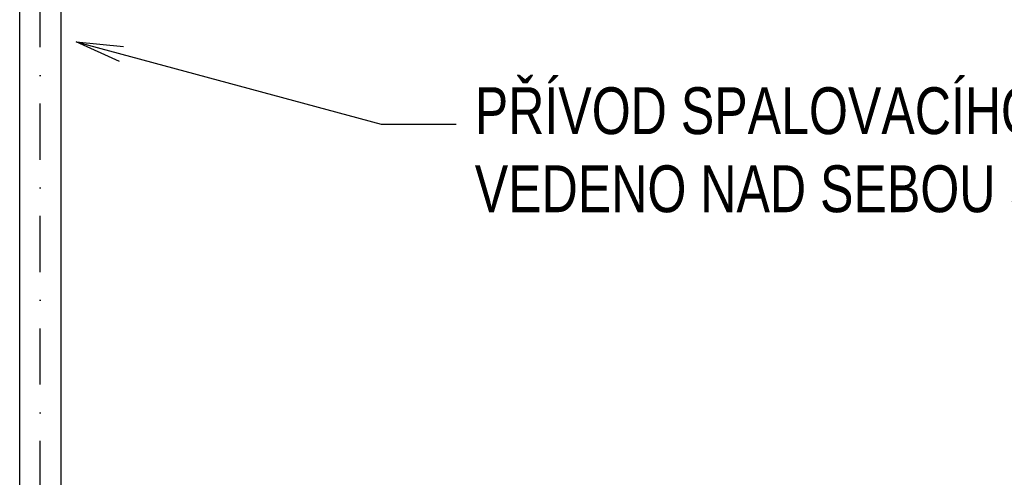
# Model space of a CAD drawing. Header units: millimetres. Extents: x -41968 to 54113, y -9946 to 101810.
# Tile 170 of 174: x -7321 to -4694, y 92621 to 93842. Entities that reach past the tile are written whole.
import ezdxf

# ---------------------------------------------------------------- set-up
doc = ezdxf.new("R2010")
doc.units = ezdxf.units.MM
doc.linetypes.add('DASHDOT', pattern=[1, 0.5, -0.25, 0, -0.25])
doc.layers.add('UT-komin', color=2, linetype='Continuous')
doc.layers.add('UT-texty_stredni', color=7, linetype='Continuous', lineweight=25)
doc.styles.get("Standard").update_dxf_attribs({"font": 'ic-simplex.shx', "width": 0.8})
doc.dimstyles.new('CADKON', dxfattribs={"dimscale": 50, "dimtxt": 2.5, "dimasz": 2.5, "dimexe": 1.8, "dimexo": 0, "dimgap": 0.6, "dimtad": 1, "dimrnd": 10, "dimtxsty": 'Standard', "dimblk1": 'OBLIQUE', "dimblk2": 'OBLIQUE', "dimsah": 1, "dimcen": 2.5, "dimadec": 1, "dimazin": 2, "dimtfac": 1, "dimtdec": 4, "dimtix": 1, "dimtmove": 2, "dimatfit": 3, "dimldrblk": 'OPEN30', "dimfxl": 5, "dimtfill": 1, "dimtolj": 1, "dimarcsym": 0})

# ---------------------------------------------------------------- blocks, each defined once
blk = doc.blocks.new('_OBLIQUE')
at = {"color": 0, "linetype": 'ByBlock'}
blk.add_line((-0.5, -0.5), (0.5, 0.5), dxfattribs=at)

msp = doc.modelspace()

# ---------------------------------------------------------------- linework, layer by layer
at = {"layer": 'UT-komin', "linetype": 'ByBlock', "lineweight": -2, "ltscale": 10}
for p, q in [((-7321.378, 91968.03), (-7321.378, 95830)), ((-7211.378, 95830), (-7211.378, 91968.03))]:
    msp.add_line(p, q, dxfattribs=at)
at = {"layer": 'UT-komin', "linetype": 'DASHDOT', "lineweight": 25, "ltscale": 300}
msp.add_line((-7266.378, 91968.03), (-7266.378, 95830), dxfattribs=at)
at = {"layer": 'UT-texty_stredni', "ltscale": 10}
msp.add_line((-6356.858, 93563.606), (-6156.858, 93563.606), dxfattribs=at)

# ---------------------------------------------------------------- texts
at = {"layer": 'UT-texty_stredni', "ltscale": 10, "insert": (-6106.858, 93661.82), "char_height": 125, "width": 3218.13171, "attachment_point": 1}
msp.add_mtext('PŘÍVOD SPALOVACÍHO VZDUCHU DN 110\\PVEDENO NAD SEBOU SH cca 2300 mm', dxfattribs=at)

# ---------------------------------------------------------------- leaders
at = {"layer": 'UT-texty_stredni', "ltscale": 10}
msp.add_leader([(-7170.351, 93783.292), (-6356.858, 93563.606)], dimstyle='CADKON', override={"dimscale": 1, "dimasz": 125, "dimtih": 0, "dimtoh": 0, "dimrnd": 0, "dimclrd": 0, "dimtix": 0, "dimtofl": 0, "dimldrblk": 'Open'}, dxfattribs=at)

doc.saveas('drawing.dxf')
